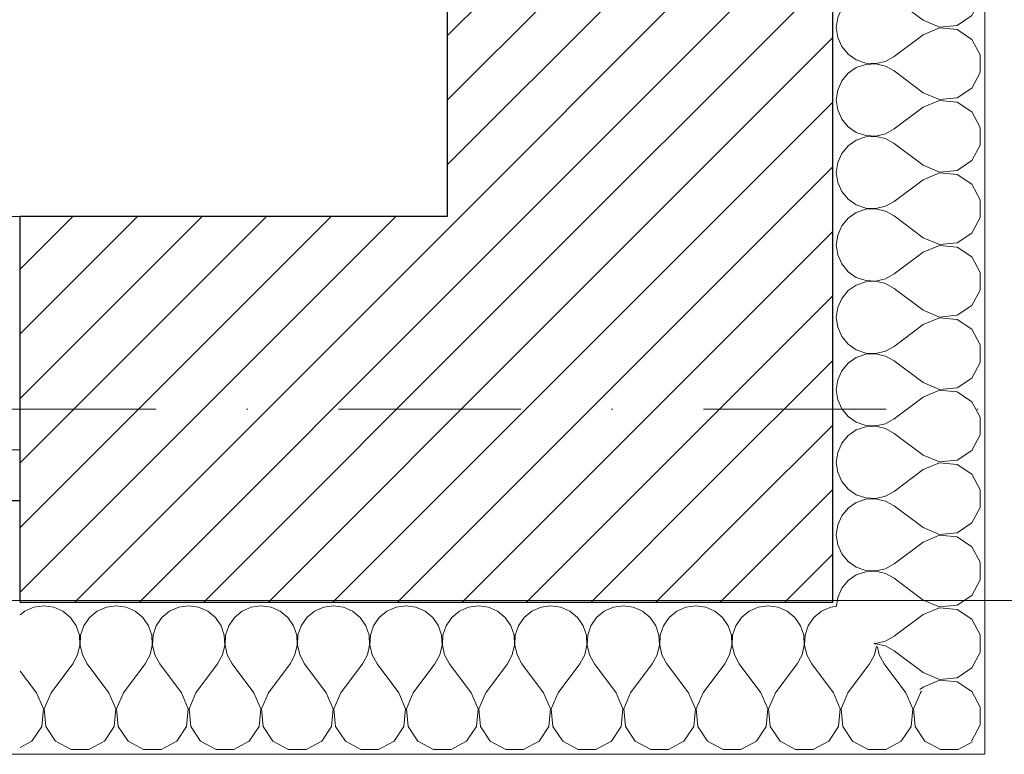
# Model space of a CAD drawing. Header units: millimetres. Extents: x 172139 to 266886, y 89525 to 138225.
# Tile 86 of 94: x 224048 to 225018, y 106855 to 107579. Entities that reach past the tile are written whole.
import ezdxf

# ---------------------------------------------------------------- set-up
doc = ezdxf.new("R2010")
doc.units = ezdxf.units.MM
doc.header["$MEASUREMENT"] = 0
doc.linetypes.add('Kropki i Kreski', pattern=[360, 180, -90, 0, -90])
for name, color, linetype in [('Konstrukcja - Siatki mod', 7, 'Continuous'), ('KR_INW', 7, 'Continuous'), ('NAPIS_SODON', 7, 'Continuous'), ('Okna ArchiCADa', 7, 'Continuous')]:
    doc.layers.add(name, color=color, linetype=linetype)
doc.layers.add('Konstrukcja - Siatki mod_Nr_pióra__48', color=7, linetype='Continuous', lineweight=15, true_color=0xa80f02)
doc.layers.add('KR_INW_Nr_pióra__102', color=7, linetype='Continuous', lineweight=5, true_color=0xcccccc)
for name, color, linetype, lineweight in [('KR_INW_Nr_pióra__101', 252, 'Continuous', 5), ('KR_INW_Nr_pióra__27', 7, 'Continuous', 25), ('KR_INW_Nr_pióra__47', 7, 'Continuous', 15), ('NAPIS_SODON_Nr_pióra__1', 7, 'Continuous', 13), ('Okna ArchiCADa_Nr_pióra__1', 7, 'Continuous', 13), ('Okna ArchiCADa_Nr_pióra__27', 7, 'Continuous', 25)]:
    doc.layers.add(name, color=color, linetype=linetype, lineweight=lineweight)
pattern_1 = [(45, (0, 0), (-31.819804, 31.819804), [])]

# ---------------------------------------------------------------- blocks, each defined once
blk = doc.blocks.new('Strop_1', base_point=(179225.04, 121523.3))
at = {"layer": 'NAPIS_SODON_Nr_pióra__1', "linetype": 'Continuous', "flags": 128}
blk.add_lwpolyline([(179225.04, 121523.3), (179225.95, 107003.81), (250898.28, 107008.3), (250897.37, 121527.79)], close=True, dxfattribs=at)
blk = doc.blocks.new('*X168')
at = {"layer": 'KR_INW_Nr_pióra__102', "linetype": 'Continuous'}
for p, q in [((224052.65, 106996.24), (224048.25, 106992.59)), ((224061.67, 107000.21), (224052.65, 106996.24)), ((224071.43, 107001.57), (224061.67, 107000.21)), ((224081.19, 107000.21), (224071.43, 107001.57)), ((224090.2, 106996.24), (224081.19, 107000.21)), ((224097.79, 106989.95), (224090.2, 106996.24)), ((224124.08, 106996.24), (224116.49, 106989.95)), ((224133.1, 107000.21), (224124.08, 106996.24)), ((224142.86, 107001.57), (224133.1, 107000.21)), ((224152.62, 107000.21), (224142.86, 107001.57)), ((224161.63, 106996.24), (224152.62, 107000.21)), ((224169.22, 106989.95), (224161.63, 106996.24)), ((224195.51, 106996.24), (224187.92, 106989.95)), ((224204.53, 107000.21), (224195.51, 106996.24)), ((224214.29, 107001.57), (224204.53, 107000.21)), ((224224.05, 107000.21), (224214.29, 107001.57)), ((224233.06, 106996.24), (224224.05, 107000.21)), ((224240.65, 106989.95), (224233.06, 106996.24)), ((224266.94, 106996.24), (224259.35, 106989.95)), ((224275.95, 107000.21), (224266.94, 106996.24)), ((224285.71, 107001.57), (224275.95, 107000.21)), ((224295.47, 107000.21), (224285.71, 107001.57)), ((224304.49, 106996.24), (224295.47, 107000.21)), ((224312.08, 106989.95), (224304.49, 106996.24)), ((224338.37, 106996.24), (224330.78, 106989.95)), ((224347.38, 107000.21), (224338.37, 106996.24)), ((224357.14, 107001.57), (224347.38, 107000.21)), ((224366.9, 107000.21), (224357.14, 107001.57)), ((224375.92, 106996.24), (224366.9, 107000.21)), ((224383.51, 106989.95), (224375.92, 106996.24)), ((224409.8, 106996.24), (224402.21, 106989.95)), ((224418.81, 107000.21), (224409.8, 106996.24)), ((224428.57, 107001.57), (224418.81, 107000.21)), ((224438.33, 107000.21), (224428.57, 107001.57)), ((224447.35, 106996.24), (224438.33, 107000.21)), ((224454.93, 106989.95), (224447.35, 106996.24)), ((224481.22, 106996.24), (224473.64, 106989.95)), ((224490.24, 107000.21), (224481.22, 106996.24)), ((224500, 107001.57), (224490.24, 107000.21)), ((224509.76, 107000.21), (224500, 107001.57)), ((224518.78, 106996.24), (224509.76, 107000.21)), ((224526.36, 106989.95), (224518.78, 106996.24)), ((224552.65, 106996.24), (224545.07, 106989.95)), ((224561.67, 107000.21), (224552.65, 106996.24)), ((224571.43, 107001.57), (224561.67, 107000.21)), ((224581.19, 107000.21), (224571.43, 107001.57)), ((224590.2, 106996.24), (224581.19, 107000.21)), ((224597.79, 106989.95), (224590.2, 106996.24)), ((224624.08, 106996.24), (224616.49, 106989.95)), ((224633.1, 107000.21), (224624.08, 106996.24)), ((224642.86, 107001.57), (224633.1, 107000.21)), ((224652.62, 107000.21), (224642.86, 107001.57)), ((224661.63, 106996.24), (224652.62, 107000.21)), ((224669.22, 106989.95), (224661.63, 106996.24)), ((224695.51, 106996.24), (224687.92, 106989.95)), ((224704.53, 107000.21), (224695.51, 106996.24)), ((224714.29, 107001.57), (224704.53, 107000.21)), ((224724.05, 107000.21), (224714.29, 107001.57)), ((224733.06, 106996.24), (224724.05, 107000.21)), ((224740.65, 106989.95), (224733.06, 106996.24)), ((224766.94, 106996.24), (224759.35, 106989.95)), ((224775.95, 107000.21), (224766.94, 106996.24)), ((224785.71, 107001.57), (224775.95, 107000.21)), ((224795.47, 107000.21), (224785.71, 107001.57)), ((224804.49, 106996.24), (224795.47, 107000.21)), ((224812.08, 106989.95), (224804.49, 106996.24)), ((224838.37, 106996.24), (224830.78, 106989.95)), ((224847.38, 107000.21), (224838.37, 106996.24)), ((224853.36, 107001.04), (224847.38, 107000.21)), ((224103.37, 106981.83), (224097.79, 106989.95)), ((224116.49, 106989.95), (224110.91, 106981.83)), ((224174.8, 106981.83), (224169.22, 106989.95)), ((224187.92, 106989.95), (224182.34, 106981.83)), ((224246.23, 106981.83), (224240.65, 106989.95)), ((224259.35, 106989.95), (224253.77, 106981.83)), ((224317.66, 106981.83), (224312.08, 106989.95)), ((224330.78, 106989.95), (224325.2, 106981.83)), ((224389.09, 106981.83), (224383.51, 106989.95)), ((224402.21, 106989.95), (224396.63, 106981.83)), ((224460.52, 106981.83), (224454.93, 106989.95)), ((224473.64, 106989.95), (224468.06, 106981.83)), ((224531.94, 106981.83), (224526.36, 106989.95)), ((224545.07, 106989.95), (224539.48, 106981.83)), ((224603.37, 106981.83), (224597.79, 106989.95)), ((224616.49, 106989.95), (224610.91, 106981.83)), ((224674.8, 106981.83), (224669.22, 106989.95)), ((224687.92, 106989.95), (224682.34, 106981.83)), ((224746.23, 106981.83), (224740.65, 106989.95)), ((224759.35, 106989.95), (224753.77, 106981.83)), ((224817.66, 106981.83), (224812.08, 106989.95)), ((224830.78, 106989.95), (224825.2, 106981.83)), ((224106.52, 106972.49), (224103.37, 106981.83)), ((224110.91, 106981.83), (224107.76, 106972.49)), ((224177.95, 106972.49), (224174.8, 106981.83)), ((224182.34, 106981.83), (224179.19, 106972.49)), ((224249.38, 106972.49), (224246.23, 106981.83)), ((224253.77, 106981.83), (224250.62, 106972.49)), ((224320.81, 106972.49), (224317.66, 106981.83)), ((224325.2, 106981.83), (224322.05, 106972.49)), ((224392.24, 106972.49), (224389.09, 106981.83)), ((224396.63, 106981.83), (224393.48, 106972.49)), ((224463.66, 106972.49), (224460.52, 106981.83)), ((224468.06, 106981.83), (224464.91, 106972.49)), ((224535.09, 106972.49), (224531.94, 106981.83)), ((224539.48, 106981.83), (224536.34, 106972.49)), ((224606.52, 106972.49), (224603.37, 106981.83)), ((224610.91, 106981.83), (224607.76, 106972.49)), ((224677.95, 106972.49), (224674.8, 106981.83)), ((224682.34, 106981.83), (224679.19, 106972.49)), ((224749.38, 106972.49), (224746.23, 106981.83)), ((224753.77, 106981.83), (224750.62, 106972.49)), ((224820.81, 106972.49), (224817.66, 106981.83)), ((224825.2, 106981.83), (224822.05, 106972.49)), ((224107, 106962.65), (224106.52, 106972.49)), ((224107.76, 106972.49), (224107.29, 106962.65)), ((224178.43, 106962.65), (224177.95, 106972.49)), ((224179.19, 106972.49), (224178.72, 106962.65)), ((224249.86, 106962.65), (224249.38, 106972.49)), ((224250.62, 106972.49), (224250.14, 106962.65)), ((224321.28, 106962.65), (224320.81, 106972.49)), ((224322.05, 106972.49), (224321.57, 106962.65)), ((224392.71, 106962.65), (224392.24, 106972.49)), ((224393.48, 106972.49), (224393, 106962.65)), ((224464.14, 106962.65), (224463.66, 106972.49)), ((224464.91, 106972.49), (224464.43, 106962.65)), ((224535.57, 106962.65), (224535.09, 106972.49)), ((224536.34, 106972.49), (224535.86, 106962.65)), ((224607, 106962.65), (224606.52, 106972.49)), ((224607.76, 106972.49), (224607.29, 106962.65)), ((224678.43, 106962.65), (224677.95, 106972.49)), ((224679.19, 106972.49), (224678.72, 106962.65)), ((224749.86, 106962.65), (224749.38, 106972.49)), ((224750.62, 106972.49), (224750.14, 106962.65)), ((224821.28, 106962.65), (224820.81, 106972.49)), ((224822.05, 106972.49), (224821.57, 106962.65)), ((224104.77, 106953.05), (224107, 106962.65)), ((224107.29, 106962.65), (224109.52, 106953.05)), ((224176.2, 106953.05), (224178.43, 106962.65)), ((224178.72, 106962.65), (224180.95, 106953.05)), ((224247.63, 106953.05), (224249.86, 106962.65)), ((224250.14, 106962.65), (224252.37, 106953.05)), ((224319.05, 106953.05), (224321.28, 106962.65)), ((224321.57, 106962.65), (224323.8, 106953.05)), ((224390.48, 106953.05), (224392.71, 106962.65)), ((224393, 106962.65), (224395.23, 106953.05)), ((224461.91, 106953.05), (224464.14, 106962.65)), ((224464.43, 106962.65), (224466.66, 106953.05)), ((224533.34, 106953.05), (224535.57, 106962.65)), ((224535.86, 106962.65), (224538.09, 106953.05)), ((224604.77, 106953.05), (224607, 106962.65)), ((224607.29, 106962.65), (224609.52, 106953.05)), ((224676.2, 106953.05), (224678.43, 106962.65)), ((224678.72, 106962.65), (224680.95, 106953.05)), ((224747.63, 106953.05), (224749.86, 106962.65)), ((224750.14, 106962.65), (224752.37, 106953.05)), ((224819.05, 106953.05), (224821.28, 106962.65)), ((224821.57, 106962.65), (224823.8, 106953.05)), ((224890.48, 106953.05), (224892.53, 106961.87)), ((224893.38, 106961.02), (224895.23, 106953.05)), ((224100, 106944.43), (224104.77, 106953.05)), ((224109.52, 106953.05), (224114.29, 106944.43)), ((224171.43, 106944.43), (224176.2, 106953.05)), ((224180.95, 106953.05), (224185.71, 106944.43)), ((224242.86, 106944.43), (224247.63, 106953.05)), ((224252.37, 106953.05), (224257.14, 106944.43)), ((224314.29, 106944.43), (224319.05, 106953.05)), ((224323.8, 106953.05), (224328.57, 106944.43)), ((224385.71, 106944.43), (224390.48, 106953.05)), ((224395.23, 106953.05), (224400, 106944.43)), ((224457.14, 106944.43), (224461.91, 106953.05)), ((224466.66, 106953.05), (224471.43, 106944.43)), ((224528.57, 106944.43), (224533.34, 106953.05)), ((224538.09, 106953.05), (224542.86, 106944.43)), ((224600, 106944.43), (224604.77, 106953.05)), ((224609.52, 106953.05), (224614.29, 106944.43)), ((224671.43, 106944.43), (224676.2, 106953.05)), ((224680.95, 106953.05), (224685.71, 106944.43)), ((224742.86, 106944.43), (224747.63, 106953.05)), ((224752.37, 106953.05), (224757.14, 106944.43)), ((224814.29, 106944.43), (224819.05, 106953.05)), ((224823.8, 106953.05), (224828.57, 106944.43)), ((224885.71, 106944.43), (224890.48, 106953.05)), ((224895.23, 106953.05), (224900, 106944.43)), ((224064.29, 106915.86), (224048.25, 106937.23)), ((224078.57, 106915.86), (224100, 106944.43)), ((224135.71, 106915.86), (224114.29, 106944.43)), ((224150, 106915.86), (224171.43, 106944.43)), ((224207.14, 106915.86), (224185.71, 106944.43)), ((224221.43, 106915.86), (224242.86, 106944.43)), ((224278.57, 106915.86), (224257.14, 106944.43)), ((224292.86, 106915.86), (224314.29, 106944.43)), ((224350, 106915.86), (224328.57, 106944.43)), ((224364.29, 106915.86), (224385.71, 106944.43)), ((224421.43, 106915.86), (224400, 106944.43)), ((224435.71, 106915.86), (224457.14, 106944.43)), ((224492.86, 106915.86), (224471.43, 106944.43)), ((224507.14, 106915.86), (224528.57, 106944.43)), ((224564.29, 106915.86), (224542.86, 106944.43)), ((224578.57, 106915.86), (224600, 106944.43)), ((224635.71, 106915.86), (224614.29, 106944.43)), ((224650, 106915.86), (224671.43, 106944.43)), ((224707.14, 106915.86), (224685.71, 106944.43)), ((224721.43, 106915.86), (224742.86, 106944.43)), ((224778.57, 106915.86), (224757.14, 106944.43)), ((224792.86, 106915.86), (224814.29, 106944.43)), ((224850, 106915.86), (224828.57, 106944.43)), ((224864.29, 106915.86), (224885.71, 106944.43)), ((224921.43, 106915.86), (224900, 106944.43)), ((224071.02, 106899.82), (224064.29, 106915.86)), ((224078.57, 106915.86), (224071.84, 106899.82)), ((224142.45, 106899.82), (224135.71, 106915.86)), ((224150, 106915.86), (224143.27, 106899.82)), ((224213.88, 106899.82), (224207.14, 106915.86)), ((224221.43, 106915.86), (224214.69, 106899.82)), ((224285.31, 106899.82), (224278.57, 106915.86)), ((224292.86, 106915.86), (224286.12, 106899.82)), ((224356.73, 106899.82), (224350, 106915.86)), ((224364.29, 106915.86), (224357.55, 106899.82)), ((224428.16, 106899.82), (224421.43, 106915.86)), ((224435.71, 106915.86), (224428.98, 106899.82)), ((224499.59, 106899.82), (224492.86, 106915.86)), ((224507.14, 106915.86), (224500.41, 106899.82)), ((224571.02, 106899.82), (224564.29, 106915.86)), ((224578.57, 106915.86), (224571.84, 106899.82)), ((224642.45, 106899.82), (224635.71, 106915.86)), ((224650, 106915.86), (224643.27, 106899.82)), ((224713.88, 106899.82), (224707.14, 106915.86)), ((224721.43, 106915.86), (224714.69, 106899.82)), ((224785.31, 106899.82), (224778.57, 106915.86)), ((224792.86, 106915.86), (224786.12, 106899.82)), ((224856.73, 106899.82), (224850, 106915.86)), ((224864.29, 106915.86), (224857.55, 106899.82)), ((224928.16, 106899.82), (224921.43, 106915.86)), ((224935.71, 106915.86), (224928.98, 106899.82)), ((224935.71, 106915.86), (224936.93, 106917.47)), ((224069.38, 106882.5), (224071.02, 106899.82)), ((224071.84, 106899.82), (224073.48, 106882.5)), ((224140.81, 106882.5), (224142.45, 106899.82)), ((224143.27, 106899.82), (224144.91, 106882.5)), ((224212.23, 106882.5), (224213.88, 106899.82)), ((224214.69, 106899.82), (224216.34, 106882.5)), ((224283.66, 106882.5), (224285.31, 106899.82)), ((224286.12, 106899.82), (224287.77, 106882.5)), ((224355.09, 106882.5), (224356.73, 106899.82)), ((224357.55, 106899.82), (224359.19, 106882.5)), ((224426.52, 106882.5), (224428.16, 106899.82)), ((224428.98, 106899.82), (224430.62, 106882.5)), ((224497.95, 106882.5), (224499.59, 106899.82)), ((224500.41, 106899.82), (224502.05, 106882.5)), ((224569.38, 106882.5), (224571.02, 106899.82)), ((224571.84, 106899.82), (224573.48, 106882.5)), ((224640.81, 106882.5), (224642.45, 106899.82)), ((224643.27, 106899.82), (224644.91, 106882.5)), ((224712.23, 106882.5), (224713.88, 106899.82)), ((224714.69, 106899.82), (224716.34, 106882.5)), ((224783.66, 106882.5), (224785.31, 106899.82)), ((224786.12, 106899.82), (224787.77, 106882.5)), ((224855.09, 106882.5), (224856.73, 106899.82)), ((224857.55, 106899.82), (224859.19, 106882.5)), ((224926.52, 106882.5), (224928.16, 106899.82)), ((224928.98, 106899.82), (224930.62, 106882.5)), ((224059.75, 106868.01), (224069.38, 106882.5)), ((224073.48, 106882.5), (224083.11, 106868.01)), ((224131.17, 106868.01), (224140.81, 106882.5)), ((224144.91, 106882.5), (224154.54, 106868.01)), ((224202.6, 106868.01), (224212.23, 106882.5)), ((224216.34, 106882.5), (224225.97, 106868.01)), ((224274.03, 106868.01), (224283.66, 106882.5)), ((224287.77, 106882.5), (224297.4, 106868.01)), ((224345.46, 106868.01), (224355.09, 106882.5)), ((224359.19, 106882.5), (224368.83, 106868.01)), ((224416.89, 106868.01), (224426.52, 106882.5)), ((224430.62, 106882.5), (224440.25, 106868.01)), ((224488.32, 106868.01), (224497.95, 106882.5)), ((224502.05, 106882.5), (224511.68, 106868.01)), ((224559.75, 106868.01), (224569.38, 106882.5)), ((224573.48, 106882.5), (224583.11, 106868.01)), ((224631.17, 106868.01), (224640.81, 106882.5)), ((224644.91, 106882.5), (224654.54, 106868.01)), ((224702.6, 106868.01), (224712.23, 106882.5)), ((224716.34, 106882.5), (224725.97, 106868.01)), ((224774.03, 106868.01), (224783.66, 106882.5)), ((224787.77, 106882.5), (224797.4, 106868.01)), ((224845.46, 106868.01), (224855.09, 106882.5)), ((224859.19, 106882.5), (224868.83, 106868.01)), ((224916.89, 106868.01), (224926.52, 106882.5)), ((224930.62, 106882.5), (224940.25, 106868.01)), ((224048.25, 106861.85), (224059.75, 106868.01)), ((224083.11, 106868.01), (224098.44, 106859.79)), ((224098.44, 106859.79), (224115.84, 106859.79)), ((224115.84, 106859.79), (224131.17, 106868.01)), ((224154.54, 106868.01), (224169.87, 106859.79)), ((224169.87, 106859.79), (224187.27, 106859.79)), ((224187.27, 106859.79), (224202.6, 106868.01)), ((224225.97, 106868.01), (224241.3, 106859.79)), ((224241.3, 106859.79), (224258.7, 106859.79)), ((224258.7, 106859.79), (224274.03, 106868.01)), ((224297.4, 106868.01), (224312.73, 106859.79)), ((224312.73, 106859.79), (224330.13, 106859.79)), ((224330.13, 106859.79), (224345.46, 106868.01)), ((224368.83, 106868.01), (224384.16, 106859.79)), ((224384.16, 106859.79), (224401.56, 106859.79)), ((224401.56, 106859.79), (224416.89, 106868.01)), ((224440.25, 106868.01), (224455.59, 106859.79)), ((224455.59, 106859.79), (224472.98, 106859.79)), ((224472.98, 106859.79), (224488.32, 106868.01)), ((224511.68, 106868.01), (224527.02, 106859.79)), ((224527.02, 106859.79), (224544.41, 106859.79)), ((224544.41, 106859.79), (224559.75, 106868.01)), ((224583.11, 106868.01), (224598.44, 106859.79)), ((224598.44, 106859.79), (224615.84, 106859.79)), ((224615.84, 106859.79), (224631.17, 106868.01)), ((224654.54, 106868.01), (224669.87, 106859.79)), ((224669.87, 106859.79), (224687.27, 106859.79)), ((224687.27, 106859.79), (224702.6, 106868.01)), ((224725.97, 106868.01), (224741.3, 106859.79)), ((224741.3, 106859.79), (224758.7, 106859.79)), ((224758.7, 106859.79), (224774.03, 106868.01)), ((224797.4, 106868.01), (224812.73, 106859.79)), ((224812.73, 106859.79), (224830.13, 106859.79)), ((224830.13, 106859.79), (224845.46, 106868.01)), ((224868.83, 106868.01), (224884.16, 106859.79)), ((224884.16, 106859.79), (224901.56, 106859.79)), ((224901.56, 106859.79), (224916.89, 106868.01)), ((224940.25, 106868.01), (224955.59, 106859.79)), ((224955.59, 106859.79), (224972.98, 106859.79)), ((224972.98, 106859.79), (224987.06, 106867.34))]:
    blk.add_line(p, q, dxfattribs=at)
blk = doc.blocks.new('Okno dwuskrzydłowe 19_5')
at = {"layer": 'Okna ArchiCADa_Nr_pióra__1', "linetype": 'Continuous'}
for p, q in [((-566.76, 230), (566.76, 230)), ((541.76, 0), (566.76, 0)), ((566.76, -50), (516.76, -50))]:
    blk.add_line(p, q, dxfattribs=at)
at = {"layer": 'Okna ArchiCADa_Nr_pióra__27', "linetype": 'Continuous'}
for p, q in [((566.76, -50), (566.76, 0)), ((516.76, -50), (566.76, -50))]:
    blk.add_line(p, q, dxfattribs=at)
blk = doc.blocks.new('Ściana_3', base_point=(179075.09, 106855.14))
at = {"layer": 'KR_INW_Nr_pióra__101', "linetype": 'Continuous'}
h = blk.add_hatch(dxfattribs=at)
h.set_pattern_fill('Cegła_licówka', color=256, style=0, pattern_type=2)
h.set_pattern_definition(pattern_1)
h.paths.add_polyline_path([(224048.25, 107155.14), (224048.25, 107105.14), (224048.25, 107005.14), (224849.26, 107005.14), (224469.26, 107385.14), (224048.25, 107385.14)])
at = {"layer": 'KR_INW_Nr_pióra__27', "linetype": 'Continuous'}
for p, q in [((224048.25, 107155.14), (224048.25, 107385.14)), ((224048.25, 107105.14), (224048.25, 107155.14)), ((223998.25, 107105.14), (224048.25, 107105.14)), ((224048.25, 107005.14), (224048.25, 107105.14)), ((224048.25, 107005.14), (224849.26, 107005.14))]:
    blk.add_line(p, q, dxfattribs=at)
at = {"layer": 'KR_INW_Nr_pióra__27', "linetype": 'Continuous', "flags": 128}
blk.add_lwpolyline([(224469.26, 107385.14), (224048.25, 107385.14)], dxfattribs=at)
at = {"layer": 'KR_INW_Nr_pióra__47', "linetype": 'Continuous'}
for p, q in [((224048.25, 107105.14), (223998.25, 107105.14)), ((224048.25, 106855.14), (223998.25, 106855.14))]:
    blk.add_line(p, q, dxfattribs=at)
at = {"layer": 'KR_INW_Nr_pióra__47', "linetype": 'Continuous', "flags": 128}
blk.add_lwpolyline([(224048.25, 106855.14), (224999.26, 106855.14)], dxfattribs=at)
at = {"layer": 'KR_INW'}
blk.add_blockref('*X168', (0, 0), dxfattribs=at)
at = {"layer": 'Okna ArchiCADa', "color": 21, "linetype": 'Continuous', "lineweight": 13, "true_color": 0xff9955, "zscale": 1000}
blk.add_blockref('Okno dwuskrzydłowe 19_5', (223481.49, 107155.14), dxfattribs=at)
blk = doc.blocks.new('*X359')
at = {"layer": 'KR_INW_Nr_pióra__102', "linetype": 'Continuous'}
for p, q in [((224859.87, 107735.13), (224858.16, 107733.06)), ((224938.54, 107721.43), (224919.54, 107735.68)), ((224986.39, 107725.97), (224991.96, 107736.35)), ((224854.19, 107724.05), (224852.83, 107714.29)), ((224858.16, 107733.06), (224854.19, 107724.05)), ((224971.9, 107716.34), (224986.39, 107725.97)), ((224852.83, 107714.29), (224854.19, 107704.53)), ((224938.54, 107721.43), (224954.58, 107714.69)), ((224954.58, 107713.88), (224938.54, 107707.14)), ((224954.58, 107714.69), (224971.9, 107716.34)), ((224971.9, 107712.23), (224954.58, 107713.88)), ((224854.19, 107704.53), (224858.16, 107695.51)), ((224938.54, 107707.14), (224909.97, 107685.71)), ((224986.39, 107702.6), (224971.9, 107712.23)), ((224858.16, 107695.51), (224864.45, 107687.92)), ((224994.61, 107687.27), (224986.39, 107702.6)), ((224864.45, 107687.92), (224872.57, 107682.34)), ((224901.35, 107680.95), (224909.97, 107685.71)), ((224994.61, 107669.87), (224994.61, 107687.27)), ((224872.57, 107682.34), (224881.91, 107679.19)), ((224881.91, 107677.95), (224872.57, 107674.8)), ((224881.91, 107679.19), (224891.75, 107678.72)), ((224891.75, 107678.43), (224881.91, 107677.95)), ((224891.75, 107678.72), (224901.35, 107680.95)), ((224901.35, 107676.2), (224891.75, 107678.43)), ((224909.97, 107671.43), (224901.35, 107676.2)), ((224864.45, 107669.22), (224858.16, 107661.63)), ((224872.57, 107674.8), (224864.45, 107669.22)), ((224938.54, 107650), (224909.97, 107671.43)), ((224986.39, 107654.54), (224994.61, 107669.87)), ((224858.16, 107661.63), (224854.19, 107652.62)), ((224854.19, 107652.62), (224852.83, 107642.86)), ((224938.54, 107650), (224954.58, 107643.27)), ((224971.9, 107644.91), (224986.39, 107654.54)), ((224852.83, 107642.86), (224854.19, 107633.1)), ((224954.58, 107642.45), (224938.54, 107635.71)), ((224954.58, 107643.27), (224971.9, 107644.91)), ((224971.9, 107640.81), (224954.58, 107642.45)), ((224986.39, 107631.17), (224971.9, 107640.81)), ((224854.19, 107633.1), (224858.16, 107624.08)), ((224938.54, 107635.71), (224909.97, 107614.29)), ((224994.61, 107615.84), (224986.39, 107631.17)), ((224858.16, 107624.08), (224864.45, 107616.49)), ((224864.45, 107616.49), (224872.57, 107610.91)), ((224872.57, 107610.91), (224881.91, 107607.76)), ((224881.91, 107607.76), (224891.75, 107607.29)), ((224891.75, 107607.29), (224901.35, 107609.52)), ((224901.35, 107609.52), (224909.97, 107614.29)), ((224994.61, 107598.44), (224994.61, 107615.84)), ((224864.45, 107597.79), (224858.16, 107590.2)), ((224872.57, 107603.37), (224864.45, 107597.79)), ((224881.91, 107606.52), (224872.57, 107603.37)), ((224891.75, 107607), (224881.91, 107606.52)), ((224901.35, 107604.77), (224891.75, 107607)), ((224909.97, 107600), (224901.35, 107604.77)), ((224938.54, 107578.57), (224909.97, 107600)), ((224986.39, 107583.11), (224994.61, 107598.44)), ((224858.16, 107590.2), (224854.19, 107581.19)), ((224854.19, 107581.19), (224852.83, 107571.43)), ((224938.54, 107578.57), (224954.58, 107571.84)), ((224971.9, 107573.48), (224986.39, 107583.11)), ((224852.83, 107571.43), (224854.19, 107561.67)), ((224954.58, 107571.02), (224938.54, 107564.29)), ((224954.58, 107571.84), (224971.9, 107573.48)), ((224971.9, 107569.38), (224954.58, 107571.02)), ((224986.39, 107559.75), (224971.9, 107569.38)), ((224854.19, 107561.67), (224858.16, 107552.65)), ((224938.54, 107564.29), (224909.97, 107542.86)), ((224994.61, 107544.41), (224986.39, 107559.75)), ((224858.16, 107552.65), (224864.45, 107545.07)), ((224864.45, 107545.07), (224872.57, 107539.48)), ((224872.57, 107539.48), (224881.91, 107536.34)), ((224901.35, 107538.09), (224909.97, 107542.86)), ((224994.61, 107527.02), (224994.61, 107544.41)), ((224872.57, 107531.94), (224864.45, 107526.36)), ((224881.91, 107535.09), (224872.57, 107531.94)), ((224881.91, 107536.34), (224891.75, 107535.86)), ((224891.75, 107535.57), (224881.91, 107535.09)), ((224891.75, 107535.86), (224901.35, 107538.09)), ((224901.35, 107533.34), (224891.75, 107535.57)), ((224909.97, 107528.57), (224901.35, 107533.34)), ((224864.45, 107526.36), (224858.16, 107518.78)), ((224938.54, 107507.14), (224909.97, 107528.57)), ((224986.39, 107511.68), (224994.61, 107527.02)), ((224858.16, 107518.78), (224854.19, 107509.76)), ((224971.9, 107502.05), (224986.39, 107511.68)), ((224854.19, 107509.76), (224852.83, 107500)), ((224938.54, 107507.14), (224954.58, 107500.41)), ((224954.58, 107500.41), (224971.9, 107502.05)), ((224852.83, 107500), (224854.19, 107490.24)), ((224938.54, 107492.86), (224909.97, 107471.43)), ((224954.58, 107499.59), (224938.54, 107492.86)), ((224971.9, 107497.95), (224954.58, 107499.59)), ((224986.39, 107488.32), (224971.9, 107497.95)), ((224854.19, 107490.24), (224858.16, 107481.22)), ((224858.16, 107481.22), (224864.45, 107473.64)), ((224994.61, 107472.98), (224986.39, 107488.32)), ((224864.45, 107473.64), (224872.57, 107468.06)), ((224901.35, 107466.66), (224909.97, 107471.43)), ((224994.61, 107455.59), (224994.61, 107472.98)), ((224872.57, 107468.06), (224881.91, 107464.91)), ((224881.91, 107463.66), (224872.57, 107460.52)), ((224881.91, 107464.91), (224891.75, 107464.43)), ((224891.75, 107464.14), (224881.91, 107463.66)), ((224891.75, 107464.43), (224901.35, 107466.66)), ((224901.35, 107461.91), (224891.75, 107464.14)), ((224909.97, 107457.14), (224901.35, 107461.91)), ((224864.45, 107454.93), (224858.16, 107447.35)), ((224872.57, 107460.52), (224864.45, 107454.93)), ((224938.54, 107435.71), (224909.97, 107457.14)), ((224986.39, 107440.25), (224994.61, 107455.59)), ((224858.16, 107447.35), (224854.19, 107438.33)), ((224854.19, 107438.33), (224852.83, 107428.57)), ((224938.54, 107435.71), (224954.58, 107428.98)), ((224971.9, 107430.62), (224986.39, 107440.25)), ((224852.83, 107428.57), (224854.19, 107418.81)), ((224954.58, 107428.16), (224938.54, 107421.43)), ((224954.58, 107428.98), (224971.9, 107430.62)), ((224971.9, 107426.52), (224954.58, 107428.16)), ((224986.39, 107416.89), (224971.9, 107426.52)), ((224854.19, 107418.81), (224858.16, 107409.8)), ((224938.54, 107421.43), (224909.97, 107400)), ((224994.61, 107401.56), (224986.39, 107416.89)), ((224858.16, 107409.8), (224864.45, 107402.21)), ((224864.45, 107402.21), (224872.57, 107396.63)), ((224872.57, 107396.63), (224881.91, 107393.48)), ((224881.91, 107393.48), (224891.75, 107393)), ((224891.75, 107393), (224901.35, 107395.23)), ((224901.35, 107395.23), (224909.97, 107400)), ((224994.61, 107384.16), (224994.61, 107401.56)), ((224872.57, 107389.09), (224864.45, 107383.51)), ((224881.91, 107392.24), (224872.57, 107389.09)), ((224891.75, 107392.71), (224881.91, 107392.24)), ((224901.35, 107390.48), (224891.75, 107392.71)), ((224909.97, 107385.71), (224901.35, 107390.48)), ((224938.54, 107364.29), (224909.97, 107385.71)), ((224986.39, 107368.83), (224994.61, 107384.16)), ((224858.16, 107375.92), (224854.19, 107366.9)), ((224864.45, 107383.51), (224858.16, 107375.92)), ((224854.19, 107366.9), (224852.83, 107357.14)), ((224971.9, 107359.19), (224986.39, 107368.83)), ((224852.83, 107357.14), (224854.19, 107347.38)), ((224938.54, 107364.29), (224954.58, 107357.55)), ((224954.58, 107356.73), (224938.54, 107350)), ((224954.58, 107357.55), (224971.9, 107359.19)), ((224971.9, 107355.09), (224954.58, 107356.73)), ((224986.39, 107345.46), (224971.9, 107355.09)), ((224854.19, 107347.38), (224858.16, 107338.37)), ((224938.54, 107350), (224909.97, 107328.57)), ((224994.61, 107330.13), (224986.39, 107345.46)), ((224858.16, 107338.37), (224864.45, 107330.78)), ((224864.45, 107330.78), (224872.57, 107325.2)), ((224901.35, 107323.8), (224909.97, 107328.57)), ((224994.61, 107312.73), (224994.61, 107330.13)), ((224872.57, 107317.66), (224864.45, 107312.08)), ((224872.57, 107325.2), (224881.91, 107322.05)), ((224881.91, 107320.81), (224872.57, 107317.66)), ((224881.91, 107322.05), (224891.75, 107321.57)), ((224891.75, 107321.28), (224881.91, 107320.81)), ((224891.75, 107321.57), (224901.35, 107323.8)), ((224901.35, 107319.05), (224891.75, 107321.28)), ((224909.97, 107314.29), (224901.35, 107319.05)), ((224864.45, 107312.08), (224858.16, 107304.49)), ((224938.54, 107292.86), (224909.97, 107314.29)), ((224986.39, 107297.4), (224994.61, 107312.73)), ((224858.16, 107304.49), (224854.19, 107295.47)), ((224971.9, 107287.77), (224986.39, 107297.4)), ((224854.19, 107295.47), (224852.83, 107285.71)), ((224938.54, 107292.86), (224954.58, 107286.12)), ((224954.58, 107286.12), (224971.9, 107287.77)), ((224852.83, 107285.71), (224854.19, 107275.95)), ((224938.54, 107278.57), (224909.97, 107257.14)), ((224954.58, 107285.31), (224938.54, 107278.57)), ((224971.9, 107283.66), (224954.58, 107285.31)), ((224986.39, 107274.03), (224971.9, 107283.66)), ((224854.19, 107275.95), (224858.16, 107266.94)), ((224994.61, 107258.7), (224986.39, 107274.03)), ((224858.16, 107266.94), (224864.45, 107259.35)), ((224864.45, 107259.35), (224872.57, 107253.77)), ((224994.61, 107241.3), (224994.61, 107258.7)), ((224872.57, 107253.77), (224881.91, 107250.62)), ((224881.91, 107249.38), (224872.57, 107246.23)), ((224881.91, 107250.62), (224891.75, 107250.14)), ((224891.75, 107249.86), (224881.91, 107249.38)), ((224891.75, 107250.14), (224901.35, 107252.37)), ((224901.35, 107247.63), (224891.75, 107249.86)), ((224901.35, 107252.37), (224909.97, 107257.14)), ((224864.45, 107240.65), (224858.16, 107233.06)), ((224872.57, 107246.23), (224864.45, 107240.65)), ((224909.97, 107242.86), (224901.35, 107247.63)), ((224938.54, 107221.43), (224909.97, 107242.86)), ((224986.39, 107225.97), (224994.61, 107241.3)), ((224858.16, 107233.06), (224854.19, 107224.05)), ((224854.19, 107224.05), (224852.83, 107214.29)), ((224938.54, 107221.43), (224954.58, 107214.69)), ((224971.9, 107216.34), (224986.39, 107225.97)), ((224852.83, 107214.29), (224854.19, 107204.53)), ((224954.58, 107213.88), (224938.54, 107207.14)), ((224954.58, 107214.69), (224971.9, 107216.34)), ((224971.9, 107212.23), (224954.58, 107213.88)), ((224986.39, 107202.6), (224971.9, 107212.23)), ((224854.19, 107204.53), (224858.16, 107195.51)), ((224938.54, 107207.14), (224909.97, 107185.71)), ((224994.61, 107187.27), (224986.39, 107202.6)), ((224858.16, 107195.51), (224864.45, 107187.92)), ((224864.45, 107187.92), (224872.57, 107182.34)), ((224872.57, 107182.34), (224881.91, 107179.19)), ((224891.75, 107178.72), (224901.35, 107180.95)), ((224901.35, 107180.95), (224909.97, 107185.71)), ((224994.61, 107169.87), (224994.61, 107187.27)), ((224872.57, 107174.8), (224864.45, 107169.22)), ((224881.91, 107177.95), (224872.57, 107174.8)), ((224881.91, 107179.19), (224891.75, 107178.72)), ((224891.75, 107178.43), (224881.91, 107177.95)), ((224901.35, 107176.2), (224891.75, 107178.43)), ((224909.97, 107171.43), (224901.35, 107176.2)), ((224938.54, 107150), (224909.97, 107171.43)), ((224858.16, 107161.63), (224854.19, 107152.62)), ((224864.45, 107169.22), (224858.16, 107161.63)), ((224986.39, 107154.54), (224994.61, 107169.87)), ((224854.19, 107152.62), (224852.83, 107142.86)), ((224971.9, 107144.91), (224986.39, 107154.54)), ((224852.83, 107142.86), (224854.19, 107133.1)), ((224938.54, 107150), (224954.58, 107143.27)), ((224954.58, 107142.45), (224938.54, 107135.71)), ((224954.58, 107143.27), (224971.9, 107144.91)), ((224971.9, 107140.81), (224954.58, 107142.45)), ((224854.19, 107133.1), (224858.16, 107124.08)), ((224938.54, 107135.71), (224909.97, 107114.29)), ((224986.39, 107131.17), (224971.9, 107140.81)), ((224858.16, 107124.08), (224864.45, 107116.49)), ((224994.61, 107115.84), (224986.39, 107131.17)), ((224864.45, 107116.49), (224872.57, 107110.91)), ((224901.35, 107109.52), (224909.97, 107114.29)), ((224994.61, 107098.44), (224994.61, 107115.84)), ((224872.57, 107103.37), (224864.45, 107097.79)), ((224872.57, 107110.91), (224881.91, 107107.76)), ((224881.91, 107106.52), (224872.57, 107103.37)), ((224881.91, 107107.76), (224891.75, 107107.29)), ((224891.75, 107107), (224881.91, 107106.52)), ((224891.75, 107107.29), (224901.35, 107109.52)), ((224901.35, 107104.77), (224891.75, 107107)), ((224909.97, 107100), (224901.35, 107104.77)), ((224864.45, 107097.79), (224858.16, 107090.2)), ((224938.54, 107078.57), (224909.97, 107100)), ((224986.39, 107083.11), (224994.61, 107098.44)), ((224858.16, 107090.2), (224854.19, 107081.19)), ((224971.9, 107073.48), (224986.39, 107083.11)), ((224854.19, 107081.19), (224852.83, 107071.43)), ((224938.54, 107078.57), (224954.58, 107071.84)), ((224954.58, 107071.84), (224971.9, 107073.48)), ((224852.83, 107071.43), (224854.19, 107061.67)), ((224938.54, 107064.29), (224909.97, 107042.86)), ((224954.58, 107071.02), (224938.54, 107064.29)), ((224971.9, 107069.38), (224954.58, 107071.02)), ((224986.39, 107059.75), (224971.9, 107069.38)), ((224854.19, 107061.67), (224858.16, 107052.65)), ((224994.61, 107044.41), (224986.39, 107059.75)), ((224858.16, 107052.65), (224864.45, 107045.07)), ((224864.45, 107045.07), (224872.57, 107039.48)), ((224994.61, 107027.02), (224994.61, 107044.41)), ((224872.57, 107039.48), (224881.91, 107036.34)), ((224881.91, 107035.09), (224872.57, 107031.94)), ((224881.91, 107036.34), (224891.75, 107035.86)), ((224891.75, 107035.57), (224881.91, 107035.09)), ((224891.75, 107035.86), (224901.35, 107038.09)), ((224901.35, 107033.34), (224891.75, 107035.57)), ((224901.35, 107038.09), (224909.97, 107042.86)), ((224864.45, 107026.36), (224858.16, 107018.78)), ((224872.57, 107031.94), (224864.45, 107026.36)), ((224909.97, 107028.57), (224901.35, 107033.34)), ((224938.54, 107007.14), (224909.97, 107028.57)), ((224986.39, 107011.68), (224994.61, 107027.02)), ((224858.16, 107018.78), (224854.19, 107009.76)), ((224854.19, 107009.76), (224853.02, 107001.38)), ((224938.54, 107007.14), (224954.58, 107000.41)), ((224971.9, 107002.05), (224986.39, 107011.68)), ((224954.58, 106999.59), (224938.54, 106992.86)), ((224954.58, 107000.41), (224971.9, 107002.05)), ((224971.9, 106997.95), (224954.58, 106999.59)), ((224986.39, 106988.32), (224971.9, 106997.95)), ((224938.54, 106992.86), (224909.97, 106971.43)), ((224994.61, 106972.98), (224986.39, 106988.32)), ((224891.75, 106964.43), (224901.35, 106966.66)), ((224901.35, 106966.66), (224909.97, 106971.43)), ((224994.61, 106955.59), (224994.61, 106972.98)), ((224889.88, 106964.52), (224891.75, 106964.43)), ((224891.75, 106964.14), (224890.33, 106964.07)), ((224901.35, 106961.91), (224891.75, 106964.14)), ((224909.97, 106957.14), (224901.35, 106961.91)), ((224938.54, 106935.71), (224909.97, 106957.14)), ((224986.39, 106940.25), (224994.61, 106955.59)), ((224971.9, 106930.62), (224986.39, 106940.25)), ((224938.54, 106935.71), (224954.58, 106928.98)), ((224954.58, 106928.16), (224938.54, 106921.43)), ((224954.58, 106928.98), (224971.9, 106930.62)), ((224971.9, 106926.52), (224954.58, 106928.16)), ((224938.54, 106921.43), (224935.36, 106919.04)), ((224986.39, 106916.89), (224971.9, 106926.52)), ((224994.61, 106901.56), (224986.39, 106916.89)), ((224994.61, 106884.16), (224994.61, 106901.56)), ((224986.39, 106868.83), (224994.61, 106884.16)), ((224985.9, 106868.5), (224986.39, 106868.83))]:
    blk.add_line(p, q, dxfattribs=at)
blk = doc.blocks.new('Ściana_60', base_point=(224999.26, 107736.42))
at = {"layer": 'KR_INW_Nr_pióra__101', "linetype": 'Continuous'}
h = blk.add_hatch(dxfattribs=at)
h.set_pattern_fill('Cegła_licówka', color=256, style=0, pattern_type=2)
h.set_pattern_definition(pattern_1)
h.paths.add_polyline_path([(224849.26, 107005.14), (224849.26, 107735.03), (224469.26, 107731.5), (224469.26, 107385.14)])
at = {"layer": 'KR_INW_Nr_pióra__27', "linetype": 'Continuous'}
blk.add_line((224849.26, 107005.14), (224849.26, 107735.03), dxfattribs=at)
at = {"layer": 'KR_INW_Nr_pióra__27', "linetype": 'Continuous', "flags": 128}
blk.add_lwpolyline([(224469.26, 107731.5), (224469.26, 107385.14)], dxfattribs=at)
at = {"layer": 'KR_INW_Nr_pióra__47', "linetype": 'Continuous', "flags": 128}
blk.add_lwpolyline([(224999.26, 106855.14), (224999.26, 107736.42)], dxfattribs=at)
at = {"layer": 'KR_INW'}
blk.add_blockref('*X359', (0, 0), dxfattribs=at)
blk = doc.blocks.new('Standardowy znacznik siatki_10')
at = {"layer": 'Konstrukcja - Siatki mod_Nr_pióra__48', "linetype": 'Kropki i Kreski'}
blk.add_line((1000, 0), (72911.97, 0), dxfattribs=at)

msp = doc.modelspace()

# ---------------------------------------------------------------- block references
at = {"layer": 'Konstrukcja - Siatki mod', "color": 8, "linetype": 'Continuous', "lineweight": 13, "zscale": 1000}
msp.add_blockref('Standardowy znacznik siatki_10', (177989.35, 107195.14), dxfattribs=at)
at = {"layer": 'KR_INW'}
for name, p in [('Ściana_60', (224999.26, 107736.42)), ('Ściana_3', (179075.09, 106855.14))]:
    msp.add_blockref(name, p, dxfattribs=at)
at = {"layer": 'NAPIS_SODON', "linetype": 'Continuous'}
msp.add_blockref('Strop_1', (179225.04, 121523.3), dxfattribs=at)

doc.saveas('drawing.dxf')
